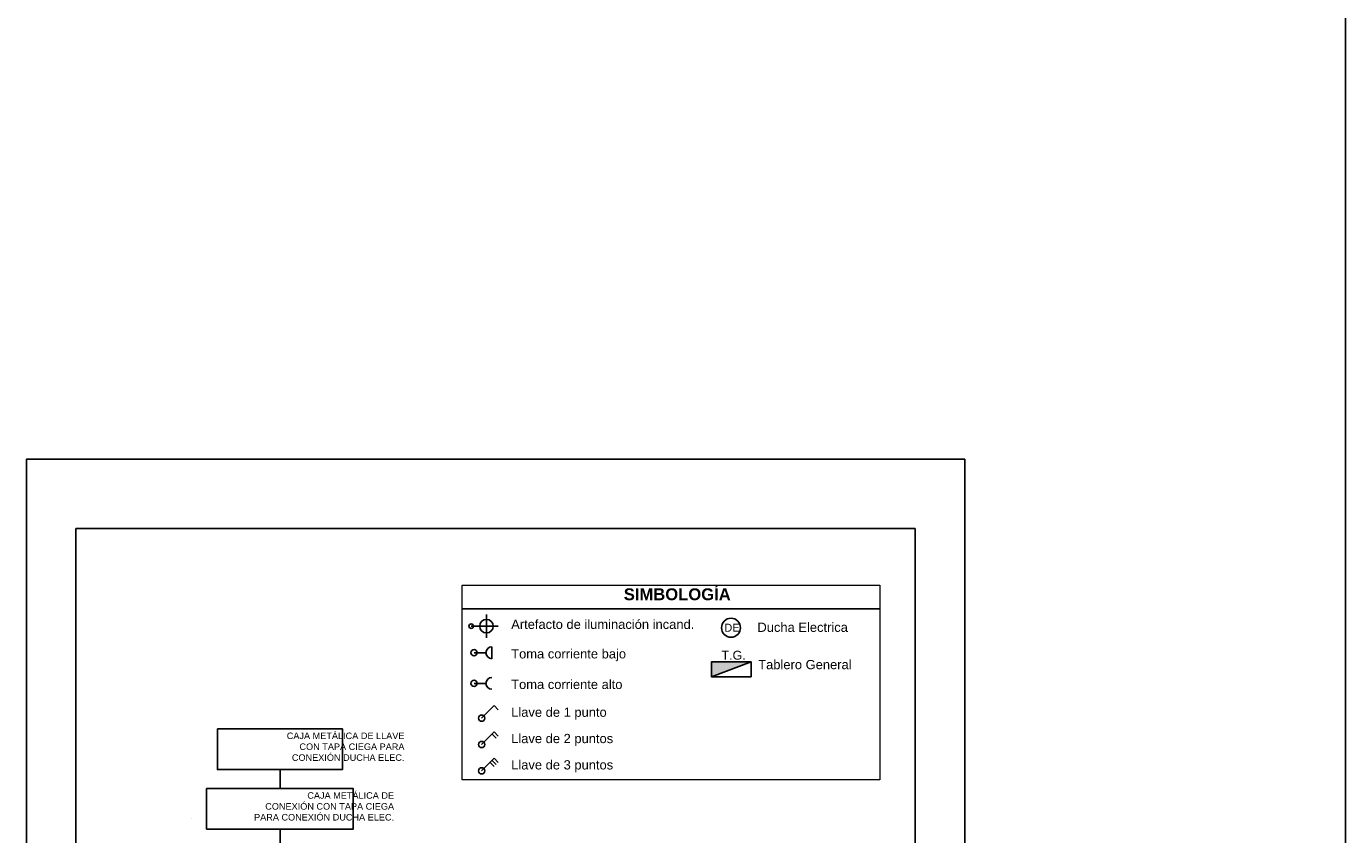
# Model space of a CAD drawing. Header units: millimetres. Extents: x 201 to 840, y 135 to 685.
# Tile 115 of 219: x 405.01 to 418.34, y 186.38 to 194.55. Entities that reach past the tile are written whole.
import ezdxf

# ---------------------------------------------------------------- set-up
doc = ezdxf.new("R2010")
doc.units = ezdxf.units.MM
doc.layers.add('001', color=1, linetype='Continuous', lineweight=5)
for name, color, linetype in [('electricidad', 3, 'Continuous'), ('Electricidad texto', 3, 'Continuous'), ('LAMINA', 6, 'Continuous'), ('LLAMADAS', 1, 'Continuous'), ('piso', 1, 'Continuous'), ('TEXT', 4, 'Continuous')]:
    doc.layers.add(name, color=color, linetype=linetype)
doc.styles.add('ARIAL', font='arial.ttf', dxfattribs={"height": 0.06})
doc.styles.add('ROMANS', font='romans.shx')
doc.styles.get("Standard").update_dxf_attribs({"font": 'arial.ttf'})
doc.dimstyles.new('05', dxfattribs={"dimscale": 0, "dimtxt": 0.09, "dimasz": 0.05, "dimexe": 0, "dimexo": 0, "dimgap": 0, "dimtad": 0, "dimzin": 0, "dimdsep": 46, "dimtxsty": 'Standard', "dimblk": 'OPEN90', "dimcen": 0.25, "dimclrd": 1, "dimclre": 1, "dimclrt": 3, "dimadec": 0, "dimazin": 0, "dimtfac": 1, "dimtofl": 0, "dimtmove": 2, "dimatfit": 3, "dimldrblk": 'BOXFILLED', "dimfxl": 1, "dimtolj": 1, "dimtzin": 0, "dimarcsym": 0})

# ---------------------------------------------------------------- blocks, each defined once
blk = doc.blocks.new('E-luz apliqué')
at = {"layer": 'electricidad', "color": 1}
for p, q in [((0, 0.126), (0, 0.343)), ((-0.137, 0.206), (0.137, 0.206))]:
    blk.add_line(p, q, dxfattribs=at)
at = {"layer": 'electricidad'}
blk.add_line((0, 0.026), (0, 0.126), dxfattribs=at)
for centre, radius in [((0, 0.206), 0.08), ((0, 0.026), 0.0263)]:
    blk.add_circle(centre, radius, dxfattribs=at)
blk = doc.blocks.new('E-toma baja')
at = {"layer": 'electricidad'}
for p, q in [((-0.271, 0.087), (-0.269, -0.093)), ((0, 0), (-0.18, -0.002))]:
    blk.add_line(p, q, dxfattribs=at)
blk.add_circle((0, 0), 0.0473, dxfattribs=at)
blk.add_arc((-0.27, -0.003), 0.09, 270.5495, 90.5495, dxfattribs=at)

msp = doc.modelspace()

# ---------------------------------------------------------------- hatches: boundary and pattern name
at = {"layer": 'electricidad'}
msp.add_hatch(color=256, dxfattribs=at).paths.add_polyline_path([(411.932, 188.13), (411.932, 187.98), (412.332, 188.13)])

# ---------------------------------------------------------------- linework, layer by layer
msp.add_lwpolyline([(405.013, 174.929), (405.013, 190.177), (414.489, 190.177), (414.489, 174.929)], close=True)
at = {"layer": '001', "ltscale": 0.01}
for points in [[(409.415, 188.904), (413.633, 188.904), (413.633, 188.667), (409.415, 188.667)], [(409.415, 188.667), (413.633, 188.667), (413.633, 186.939), (409.415, 186.939)]]:
    msp.add_lwpolyline(points, close=True, dxfattribs=at)
at = {"layer": 'electricidad'}
for p, q in [((411.932, 187.98), (412.332, 188.13)), ((409.534, 187.913), (409.654, 187.913)), ((409.61, 187.561), (409.737, 187.688)), ((409.737, 187.688), (409.779, 187.646)), ((409.61, 187.295), (409.737, 187.422)), ((409.716, 187.401), (409.758, 187.359)), ((409.737, 187.422), (409.779, 187.38)), ((409.61, 187.029), (409.737, 187.157)), ((409.695, 187.114), (409.737, 187.072)), ((409.716, 187.135), (409.758, 187.093)), ((409.737, 187.157), (409.779, 187.114))]:
    msp.add_line(p, q, dxfattribs=at)
msp.add_lwpolyline([(412.332, 188.13), (411.932, 188.13), (411.932, 187.98), (412.332, 187.98)], close=True, dxfattribs=at)
for centre, radius in [((412.129, 188.475), 0.096), ((409.534, 187.913), 0.0316), ((409.61, 187.561), 0.0316), ((409.61, 187.295), 0.0316), ((409.61, 187.029), 0.0316)]:
    msp.add_circle(centre, radius, dxfattribs=at)
msp.add_arc((409.714, 187.913), 0.06, 90, 270, dxfattribs=at)
at = {"layer": 'LAMINA'}
msp.add_lwpolyline([(413.989, 175.429), (413.989, 189.477), (405.513, 189.477), (405.513, 175.429)], close=True, dxfattribs=at)
at = {"layer": 'LLAMADAS'}
msp.add_line((407.574, 186.85), (407.574, 187.042), dxfattribs=at)
for points in [[(406.942, 187.453), (408.205, 187.453), (408.205, 187.042), (406.942, 187.042)], [(406.833, 186.85), (408.314, 186.85), (408.314, 186.44), (406.833, 186.44)]]:
    msp.add_lwpolyline(points, close=True, dxfattribs=at)
at = {"layer": 'piso'}
msp.add_line((406.685, 186.548), (406.685, 186.548), dxfattribs=at)
at = {"layer": 'TEXT', "color": 1, "ltscale": 0.01}
msp.add_line((418.336, 237.766), (418.336, 135.419), dxfattribs=at)

# ---------------------------------------------------------------- block references
at = {"layer": 'electricidad'}
for name, p, xscale, yscale, zscale, rotation in [('E-luz apliqué', (409.483, 188.491), -0.8539602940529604, 0.8539602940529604, 0.8539602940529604, 270), ('E-toma baja', (409.534, 188.222), 0.6666666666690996, 0.6666666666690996, 0.6666666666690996, 179.45052242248)]:
    msp.add_blockref(name, p, dxfattribs=dict(at, xscale=xscale, yscale=yscale, zscale=zscale, rotation=rotation))

# ---------------------------------------------------------------- texts
at = {"layer": 'electricidad', "color": 3, "ltscale": 0.01, "insert": (412.061, 188.515), "char_height": 0.08, "width": 0.16964, "attachment_point": 1, "style": 'ARIAL'}
msp.add_mtext('DE', dxfattribs=at)
at = {"layer": 'Electricidad texto', "color": 2, "style": 'ARIAL'}
for s, p in [('Artefacto de iluminación incand. ', (409.909, 188.463)), ('Ducha Electrica', (412.396, 188.433)), ('Toma corriente bajo', (409.909, 188.165)), ('Tablero General', (412.404, 188.056)), ('Toma corriente alto', (409.909, 187.856)), ('Llave de 1 punto', (409.909, 187.575)), ('Llave de 2 puntos ', (409.909, 187.309)), ('Llave de 3 puntos ', (409.909, 187.043))]:
    msp.add_text(s, height=0.0934, dxfattribs=at).set_placement(p)
at = {"layer": 'Electricidad texto', "ltscale": 0.01, "style": 'ARIAL'}
msp.add_text('T.G.', height=0.09, dxfattribs=at).set_placement((412.033, 188.152))
at = {"layer": 'LLAMADAS', "color": 2, "ltscale": 0.01, "style": 'ROMANS'}
for s, insert, char_height, width, attachment_point in [('{\\fArial|b1|i0|c0|p34;SIMBOLOGÍA}', (411.046, 188.873), 0.12, 1.79383, 1), ('{\\fArial|b0|i0|c0|p34;CAJA METÁLICA DE LLAVE\\PCON TAPA CIEGA PARA\\PCONEXIÓN DUCHA ELEC.}', (408.831, 187.416), 0.066, 1.84839, 3), ('{\\fArial|b0|i0|c0|p34;CAJA METÁLICA DE\\PCONEXIÓN CON TAPA CIEGA\\PPARA CONEXIÓN DUCHA ELEC.}', (408.726, 186.813), 0.066, 1.84839, 3)]:
    msp.add_mtext(s, dxfattribs=dict(at, insert=insert, char_height=char_height, width=width, attachment_point=attachment_point))

# ---------------------------------------------------------------- leaders
at = {"layer": 'LLAMADAS'}
msp.add_leader([(407.574, 183.333), (407.574, 186.44)], dimstyle='05', override={"dimscale": 1, "dimasz": 0.08, "dimldrblk": 'OPEN90'}, dxfattribs=at)

doc.saveas('drawing.dxf')
